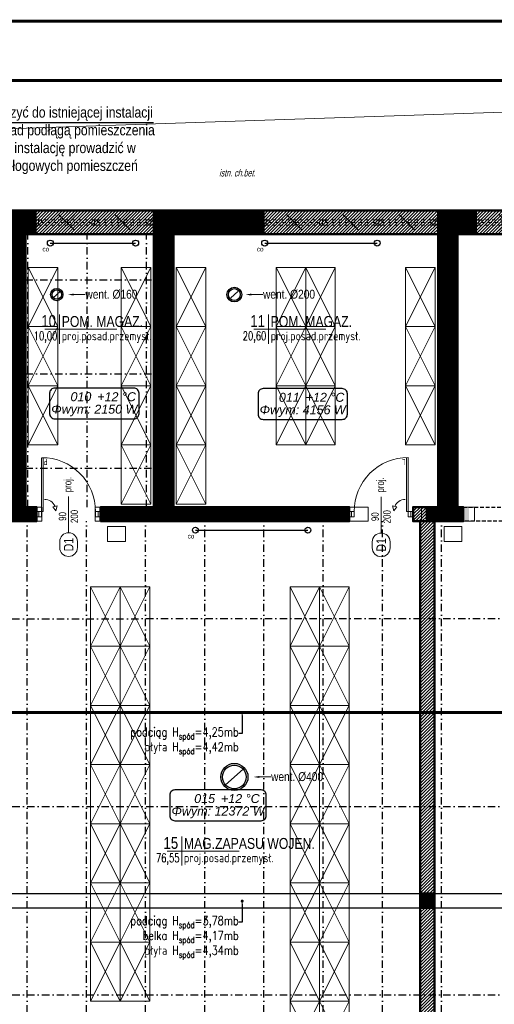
# Model space of a CAD drawing. Header units: centimetres. Extents: x -2715 to 104803, y -2927 to 32152.
# Tile 62 of 72: x 87423 to 88225, y -134 to 1529. Entities that reach past the tile are written whole.
import ezdxf
from ezdxf import colors
from ezdxf.entities.mleader import LeaderData, LeaderLine
from ezdxf.enums import TextEntityAlignment as Align
from ezdxf.lldxf.tags import DXFTag
from ezdxf.math import Vec2, Vec3

# ---------------------------------------------------------------- set-up
doc = ezdxf.new("R2010")
doc.units = ezdxf.units.CM
doc.header["$MEASUREMENT"] = 0
for name, pattern in [('DASHDOT2', [0.5, 0.25, -0.125, 0, -0.125]), ('HIDDEN', [9.525, 6.35, -3.175]), ('Przerywana', [0.222222, 0.111111, -0.111111])]:
    doc.linetypes.add(name, pattern=pattern)
for name, color, linetype, lineweight in [('0_TXT', 252, 'Continuous', 15), ('0_TXT niewidoczne', 252, 'Continuous', 15), ('1_ doors proj.', 252, 'Continuous', 15), ('1_ hatch', 252, 'Continuous', 9), ('1_ hatch proj.', 252, 'Continuous', 9), ('1_ przerywana  S_CONSTRUCTION', 252, 'DASHDOT2', 25), ('1_ view 1', 252, 'Continuous', 15), ('1_ view 3', 252, 'Continuous', 9), ('1_ wall STRUCT', 252, 'Continuous', 50), ('1_ wall STRUCT proj.', 252, 'Continuous', 50), ('1_ wall STRUCT-DIV rozbiorka', 252, 'Continuous', 9), ('2_ doors description proj.', 252, 'Continuous', 15), ('2_ equipment proj._skrzynie', 252, 'Continuous', 9), ('3_ PPOŻ  opisy', 252, 'Continuous', 18)]:
    doc.layers.add(name, color=color, linetype=linetype, lineweight=lineweight)
for name, color, linetype in [('4_INST._co', 252, 'Continuous'), ('_IS_sanitarne.opis', 105, 'Continuous'), ('IS_Text_Konstrukcji', 7, 'Continuous')]:
    doc.layers.add(name, color=color, linetype=linetype)
doc.styles.add('ARIAL', font='arial.ttf', dxfattribs={"width": 0.8})
doc.styles.add('BIKTS', font='bikromsw.shx', dxfattribs={"width": 0.85})
doc.styles.add('H_POM', font='ARIALN.TTF', dxfattribs={"width": 0.7, "height": 18})
doc.styles.get("Standard").update_dxf_attribs({"font": 'ARIALN.TTF'})
doc.styles.add('TXT1', font='simplex.shx', dxfattribs={"width": 0.8})
doc.styles.add('TXT_D', font='arial.ttf')
doc.styles.add('TXT_M', font='romans.shx', dxfattribs={"width": 0.75, "oblique": 15})
doc.styles.add('TXT_S', font='romand.shx')
tags = doc.linetypes.add('Dash', pattern=[15, 10, -5]).pattern_tags.tags
tags[6:7] = [DXFTag(74, 4), DXFTag(75, 0), DXFTag(340, '0'), DXFTag(46, 0.0), DXFTag(50, 0.0), DXFTag(44, 0.0), DXFTag(45, 0.0)]
tags[4:5] = [DXFTag(74, 4), DXFTag(75, 0), DXFTag(340, '0'), DXFTag(46, 0.0), DXFTag(50, 0.0), DXFTag(44, 0.0), DXFTag(45, 0.0)]
doc.linetypes.add('Rozbiö˘ka', pattern='A,7,[121,msgB.shx,S=1,R=0,X=0.5,Y=-1.826635],7', length=14)
tags = doc.linetypes.add('SOLID', pattern=[10, 10, 0]).pattern_tags.tags
tags[6:7] = [DXFTag(74, 4), DXFTag(75, 0), DXFTag(340, '0'), DXFTag(46, 0.0), DXFTag(50, 0.0), DXFTag(44, 0.0), DXFTag(45, 0.0)]
tags[4:5] = [DXFTag(74, 4), DXFTag(75, 0), DXFTag(340, '0'), DXFTag(46, 0.0), DXFTag(50, 0.0), DXFTag(44, 0.0), DXFTag(45, 0.0)]
doc.linetypes.add('TRACKS', pattern='A,0.15,[130,IS_LineDef.shx,S=0.25,R=0,X=0,Y=0],0.15', length=0.3)

# ---------------------------------------------------------------- blocks, each defined once
blk = doc.blocks.new('vfdgfhbgfh')
at = {"linetype": 'TRACKS', "ltscale": 10}
blk.add_lwpolyline([(0, 0), (144.1, 0)], dxfattribs=at)
for centre in [(0, 0), (144.1, 0)]:
    blk.add_circle(centre, 5)
at = {"style": 'BIKTS', "width": 0.8}
blk.add_attdef('W', text='', height=8, rotation=0, dxfattribs=at).set_placement((-7.6, -6.1), align=Align.TOP_CENTER)
blk = doc.blocks.new('fdgdfhfbgfh')
at = {"linetype": 'TRACKS', "ltscale": 10}
blk.add_lwpolyline([(0, 0), (190, 0)], dxfattribs=at)
for centre in [(0, 0), (190, 0)]:
    blk.add_circle(centre, 5)
at = {"style": 'BIKTS', "width": 0.8}
blk.add_attdef('W', text='', height=8, rotation=0, dxfattribs=at).set_placement((-7.6, -6.1), align=Align.TOP_CENTER)
blk = doc.blocks.new('MET')
at = {"layer": '0_TXT niewidoczne'}
for p, q in [((0, -20), (0, 20)), ((-20, 0), (78.7, 0))]:
    blk.add_line(p, q, dxfattribs=at)
at = {"style": 'TXT_D', "width": 0.8, "flags": 4}
blk.add_attdef('NUMER', text='', height=15, dxfattribs=at).set_placement((-6.7, 3.8), align=Align.RIGHT)
blk.add_attdef('NAZWA', (4.1, 3.8), '', height=15, dxfattribs=at)
at = {"layer": '0_TXT niewidoczne', "style": 'TXT_M', "width": 0.8, "flags": 4}
blk.add_attdef('M2', text='', height=12, dxfattribs=at).set_placement((-6.1, -15.4), align=Align.RIGHT)
blk.add_attdef('POSADZKA', (4.1, -15.4), '', height=12, dxfattribs=at)
blk = doc.blocks.new('_OZN.DRZWI')
blk.add_line((0, 0), (61.1, 0))
blk.add_lwpolyline([(-15, 15, -1), (-15, -15), (-25, -15, -1), (-25, 15)], format="xyb", close=True)
at = {"style": 'BIKTS', "width": 0.8}
for p in [(-20, 0), (75.1, 0)]:
    blk.add_attdef('OZN', text='', height=8, rotation=0, dxfattribs=at).set_placement(p, align=Align.MIDDLE)
blk.add_attdef('WYSOK', text='', height=8, rotation=0, dxfattribs=at).set_placement((27.6, 12.7), align=Align.TOP_CENTER)
blk.add_attdef('SZEROK', text='', height=8, rotation=0, dxfattribs=at).set_placement((27.6, -12.4), align=Align.CENTER)
blk = doc.blocks.new('VFDGFDHGF')
for p, q in [((4, 4.5), (0.5, 4.5)), ((8.5, 4.5), (4, 4.5)), ((8.5, -4.5), (8.5, 4.5)), ((99.5, 4.5), (99.5, -4.5)), ((108, 4.5), (104.5, 4.5)), ((4, -4.5), (8.5, -4.5)), ((8.5, -4.5), (8.5, -95.5)), ((11.3, -4.5), (11.3, -95.4)), ((32.6, -5.8), (27.3, -12.4)), ((27.3, -12.4), (35, -13.9)), ((99.5, -4.5), (104, -4.5))]:
    blk.add_line(p, q)
for points in [[(0, -4.5), (0, 4.5), (4, 4.5), (4, -4.5)], [(4, -4.5), (4, 4.5), (8.5, 4.5), (8.5, -4.5)], [(99.5, -4.5), (99.5, 4.5), (104, 4.5), (104, -4.5)], [(104, -4.5), (104, 4.5), (108, 4.5), (108, -4.5)]]:
    blk.add_lwpolyline(points, close=True)
for points in [[(8.5, -4.5), (11.3, -4.5)], [(32.6, -5.8), (35, -13.9)], [(54, -1.4), (54, -0.4)]]:
    blk.add_lwpolyline(points)
for centre, radius, start, end in [((9.1, -5.1), 90.4, 269.6651, 0.3349), ((13.5, -5.8), 19.1, 270, 337.4994)]:
    blk.add_arc(centre, radius, start, end)
at = {"insert": (18.4, -83.2), "char_height": 10, "width": 6.203, "attachment_point": 3, "style": 'H_POM'}
blk.add_mtext('L', dxfattribs=at)
blk = doc.blocks.new('bgfhgfjhgj')
at = {"layer": '1_ wall STRUCT-DIV rozbiorka'}
for points in [[(-17.7, -17.7), (17.7, 17.7)], [(-17.7, 17.7), (17.7, -17.7)]]:
    blk.add_lwpolyline(points, dxfattribs=at)
blk = doc.blocks.new('gfdgfhgfh')
at = {"layer": '1_ wall STRUCT-DIV rozbiorka', "linetype": 'Przerywana', "ltscale": 50}
for points in [[(-100, 4.5), (-95, 4.5), (-95, -4.5), (-100, -4.5), (-100, 4.5)], [(-95, 4.5), (-5, 4.5)], [(-95, 4.5), (-90, 4.5), (-90, -4.5), (-95, -4.5), (-95, 4.5)], [(-5, 4.5), (0, 4.5), (0, -4.5), (-5, -4.5), (-5, 4.5)], [(0, 4.5), (5, 4.5), (5, -4.5), (0, -4.5), (0, 4.5)], [(5, 4.5), (95, 4.5)], [(5, 0), (90, 0)], [(90, 4.5), (95, 4.5), (95, -4.5), (90, -4.5), (90, 4.5)], [(95, 4.5), (100, 4.5), (100, -4.5), (95, -4.5), (95, 4.5)], [(-95, -4.5), (-5, -4.5)], [(-90, 0), (-5, 0)], [(5, -4.5), (95, -4.5)]]:
    blk.add_lwpolyline(points, dxfattribs=at)
at = {"layer": '1_ wall STRUCT-DIV rozbiorka', "color": 6, "xscale": 0.75, "yscale": 0.75, "zscale": 0.75}
for p in [(-47.5, 0), (47.5, 0)]:
    blk.add_blockref('bgfhgfjhgj', p, dxfattribs=at)
blk = doc.blocks.new('hgfjhgjhgkjhkljhl')
at = {"layer": '1_ wall STRUCT-DIV rozbiorka', "linetype": 'Przerywana', "ltscale": 50}
for points in [[(-295, 9), (-290, 9), (-290, 0), (-295, 0), (-295, 9)], [(-290, 9), (-105, 9)], [(-290, 9), (-285, 9), (-285, 0), (-290, 0), (-290, 9)], [(-285, 4.5), (-200, 4.5)], [(-200, 9), (-195, 9), (-195, 0), (-200, 0), (-200, 9)], [(-195, 9), (-190, 9), (-190, 0), (-195, 0), (-195, 9)], [(-190, 4.5), (-105, 4.5)], [(-105, 9), (-100, 9), (-100, 0), (-105, 0), (-105, 9)], [(-100, 9), (-95, 9), (-95, 0), (-100, 0), (-100, 9)], [(-95, 9), (-5, 9)], [(-95, 4.5), (-10, 4.5)], [(-10, 9), (-5, 9), (-5, 0), (-10, 0), (-10, 9)], [(-5, 9), (0, 9), (0, 0), (-5, 0), (-5, 9)], [(-290, 0), (-105, 0)], [(-95, 0), (-5, 0)]]:
    blk.add_lwpolyline(points, dxfattribs=at)
at = {"layer": '1_ wall STRUCT-DIV rozbiorka', "color": 6, "xscale": 0.75, "yscale": 0.75, "zscale": 0.75}
for p in [(-242.5, 4.5), (-147.5, 4.5), (-52.5, 4.5)]:
    blk.add_blockref('bgfhgfjhgj', p, dxfattribs=at)
blk = doc.blocks.new('vgfdbn vnbvmnvb')
for p, q in [((-104, 0), (-100.5, 0)), ((-95.5, 0), (-95.5, -9.1)), ((-4.5, -9.1), (-4.5, 0)), ((-4.5, 0), (0, 0)), ((0, 0), (3.5, 0)), ((-95.5, -9.1), (-100, -9.1)), ((-28.6, -10.4), (-23.3, -16.9)), ((-7.3, -9.1), (-7.3, -100)), ((0, -9.1), (-4.5, -9.1)), ((-4.5, -9.1), (-4.5, -100)), ((-23.3, -16.9), (-31, -18.5))]:
    blk.add_line(p, q)
for points in [[(-100, -9.1), (-100, 0), (-104, 0), (-104, -9.1)], [(-95.5, -9.1), (-95.5, 0), (-100, 0), (-100, -9.1)], [(0, -9.1), (0, 0), (-4.5, 0), (-4.5, -9.1)], [(4, -9.1), (4, 0), (0, 0), (0, -9.1)]]:
    blk.add_lwpolyline(points, close=True)
for points in [[(-50, -5.9), (-50, -4.9)], [(-28.6, -10.4), (-31, -18.5)], [(-4.5, -9.1), (-7.3, -9.1)]]:
    blk.add_lwpolyline(points)
for centre, radius, start, end in [((-5.1, -9.6), 90.4, 179.6651, 270.3349), ((-9.5, -10.4), 19.1, 202.5006, 270)]:
    blk.add_arc(centre, radius, start, end)
at = {"insert": (-14.4, -87.7), "char_height": 10, "width": 6.203, "attachment_point": 1, "style": 'H_POM'}
blk.add_mtext('P', dxfattribs=at)
blk = doc.blocks.new('_DOT')
at = {"color": 0, "linetype": 'ByBlock'}
blk.add_line((-0.5, 0), (-1, 0), dxfattribs=at)
at = {"color": 0, "linetype": 'ByBlock', "const_width": 0.5}
blk.add_lwpolyline([(-0.25, 0, 1), (0.25, 0, 1)], format="xyb", close=True, dxfattribs=at)
blk = doc.blocks.new('vcvcbv')
blk.add_lwpolyline([(-100, 50), (0, 50), (0, 0), (-100, 0), (-100, 50)])
at = {"linetype": 'Dash', "ltscale": 10}
blk.add_lwpolyline([(-100, 0), (0, 50), (0, 0), (-100, 50), (-100, 0)], dxfattribs=at)
blk = doc.blocks.new('sdadsfsdfd')
at = {"layer": '2_ equipment proj._skrzynie', "rotation": 90}
for p in [(259, 640), (416, 640), (509, 640), (677.5, 640), (727.5, 640), (896, 640), (259, 540), (416, 540), (509, 540), (677.5, 540), (727.5, 540), (896, 540), (259, 440), (416, 440), (509, 440), (677.5, 440), (727.5, 440), (896, 440), (416, 340), (509, 340), (364, 100), (414, 100), (701, 100), (751, 100), (364, 0), (414, 0), (701, 0), (751, 0), (364, -100), (414, -100), (701, -100), (751, -100), (364, -200), (414, -200), (701, -200), (751, -200), (364, -300), (414, -300), (701, -300), (751, -300), (364, -400), (414, -400), (701, -400), (751, -400), (364, -500), (414, -500), (701, -500), (751, -500), (701, -600), (751, -600)]:
    blk.add_blockref('vcvcbv', p, dxfattribs=at)
blk = doc.blocks.new('hgfhgjgjj')
at = {"layer": '1_ przerywana  S_CONSTRUCTION', "color": 150, "linetype": 'Dash', "ltscale": 20}
blk.add_lwpolyline([(-15, -13.2), (15, 13.2)], dxfattribs=at)
for radius in [23, 20]:
    blk.add_circle((0, 0), radius, dxfattribs=at)
at = {"layer": '0_TXT', "color": 150}
ml = blk.add_multileader_mtext('Standard', dxfattribs=at)
ml.set_content('{\\fArial Narrow|b0|i0|c238|p34;\\H83.333333x;went. %%C400} ')
ml.set_leader_properties()
ml.build(insert=Vec2(0, 0))
ml.multileader.update_dxf_attribs({"dogleg_length": 0.36, "arrow_head_size": 10})
ctx = ml.context
ctx.base_point, ctx.char_height, ctx.arrow_head_size, ctx.landing_gap_size, ctx.plane_origin = Vec3(61.9, 0), 0.18, 10, 0.09, Vec3(32.3, 0)
notes = []
notes.append((ctx, [(0, (1, 1, 0), (61.5, 0), (1, 0), 0.36, [(0, [(32.3, 0)], 0, [])])]))
ctx.mtext.insert, ctx.mtext.flow_direction = Vec3(62, 8.1), 5
for ctx, leaders in notes:
    for number, flags, end, landing, length, lines in leaders:
        leader = LeaderData()
        leader.index, (leader.has_last_leader_line, leader.has_dogleg_vector, leader.attachment_direction) = number, flags
        leader.last_leader_point, leader.dogleg_vector, leader.dogleg_length = Vec3(end), Vec3(landing), length
        for number, points, colour, breaks in lines:
            line = LeaderLine()
            line.index, line.vertices, line.color, line.breaks = number, Vec3.list(points), colors.encode_raw_color(colour), breaks
            leader.lines.append(line)
        ctx.leaders.append(leader)
blk = doc.blocks.new('gfdhgfhgfhjgjh')
at = {"layer": '1_ przerywana  S_CONSTRUCTION', "color": 150, "linetype": 'Dash', "ltscale": 20}
blk.add_lwpolyline([(-6, -5.3), (6, 5.3)], dxfattribs=at)
at = {"layer": '1_ przerywana  S_CONSTRUCTION', "color": 150, "linetype": 'Dash', "ltscale": 10}
for radius in [12.5, 10]:
    blk.add_circle((0, 0), radius, dxfattribs=at)
at = {"layer": '0_TXT', "color": 150}
ml = blk.add_multileader_mtext('Standard', dxfattribs=at)
ml.set_content('{\\fArial Narrow|b0|i0|c238|p34;\\H83.333333x;went. %%C200}', color=150)
ml.set_leader_properties()
ml.build(insert=Vec2(0, 0))
ml.multileader.update_dxf_attribs({"dogleg_length": 0.36, "arrow_head_size": 10})
ctx = ml.context
ctx.base_point, ctx.char_height, ctx.arrow_head_size, ctx.landing_gap_size, ctx.plane_origin = Vec3(48.3, 0), 0.18, 10, 0.09, Vec3(18.7, 0)
notes = []
notes.append((ctx, [(0, (1, 1, 0), (47.9, 0), (1, 0), 0.36, [(0, [(18.7, 0)], 0, [])])]))
ctx.mtext.insert, ctx.mtext.flow_direction = Vec3(48.4, 8.1), 5
for ctx, leaders in notes:
    for number, flags, end, landing, length, lines in leaders:
        leader = LeaderData()
        leader.index, (leader.has_last_leader_line, leader.has_dogleg_vector, leader.attachment_direction) = number, flags
        leader.last_leader_point, leader.dogleg_vector, leader.dogleg_length = Vec3(end), Vec3(landing), length
        for number, points, colour, breaks in lines:
            line = LeaderLine()
            line.index, line.vertices, line.color, line.breaks = number, Vec3.list(points), colors.encode_raw_color(colour), breaks
            leader.lines.append(line)
        ctx.leaders.append(leader)
blk = doc.blocks.new('frgfdhgfhgf')
at = {"layer": '1_ przerywana  S_CONSTRUCTION', "color": 150, "linetype": 'Dash', "ltscale": 20}
blk.add_lwpolyline([(-6, -5.3), (6, 5.3)], dxfattribs=at)
at = {"layer": '1_ przerywana  S_CONSTRUCTION', "color": 150, "linetype": 'Dash', "ltscale": 10}
for radius in [10.5, 8]:
    blk.add_circle((0, 0), radius, dxfattribs=at)
at = {"layer": '0_TXT', "color": 150}
ml = blk.add_multileader_mtext('Standard', dxfattribs=at)
ml.set_content('{\\fArial Narrow|b0|i0|c238|p34;\\H83.333333x;went. %%C160}', color=150)
ml.set_leader_properties()
ml.build(insert=Vec2(0, 0))
ml.multileader.update_dxf_attribs({"dogleg_length": 0.36, "arrow_head_size": 10})
ctx = ml.context
ctx.base_point, ctx.char_height, ctx.arrow_head_size, ctx.landing_gap_size, ctx.plane_origin = Vec3(48.3, 0), 0.18, 10, 0.09, Vec3(18.7, 0)
notes = []
notes.append((ctx, [(0, (1, 1, 0), (47.9, 0), (1, 0), 0.36, [(0, [(18.7, 0)], 0, [])])]))
ctx.mtext.insert, ctx.mtext.flow_direction = Vec3(48.4, 8.1), 5
for ctx, leaders in notes:
    for number, flags, end, landing, length, lines in leaders:
        leader = LeaderData()
        leader.index, (leader.has_last_leader_line, leader.has_dogleg_vector, leader.attachment_direction) = number, flags
        leader.last_leader_point, leader.dogleg_vector, leader.dogleg_length = Vec3(end), Vec3(landing), length
        for number, points, colour, breaks in lines:
            line = LeaderLine()
            line.index, line.vertices, line.color, line.breaks = number, Vec3.list(points), colors.encode_raw_color(colour), breaks
            leader.lines.append(line)
        ctx.leaders.append(leader)

msp = doc.modelspace()

# ---------------------------------------------------------------- hatches: boundary and pattern name
h = msp.add_hatch(color=256)
h.dxf.hatch_style = 1
edge = h.paths.add_edge_path()
edge.add_line((88110.55, 681.93), (88110.55, 705.93))
edge.add_line((88110.55, 705.93), (88129.55, 705.93))
edge.add_line((88129.55, 705.93), (88129.55, 1206.93))
edge.add_line((88129.55, 1206.93), (88193.55, 1206.93))
edge.add_line((88193.55, 1206.93), (88193.55, 1166.93))
edge.add_line((88193.55, 1166.93), (88162.55, 1166.93))
edge.add_line((88162.55, 1166.93), (88162.55, 705.93))
edge.add_line((88162.55, 705.93), (88182.05, 705.93))
edge.add_line((88182.05, 705.93), (88182.05, 681.93))
edge.add_line((88182.05, 681.93), (88101.55, 681.93))
at = {"layer": '1_ hatch'}
h = msp.add_hatch(dxfattribs=at)
h.set_pattern_fill('ANSI31', color=256, scale=10)
h.paths.add_polyline_path([(87384.55, 681.93), (87384.55, 705.93), (87399.55, 705.93), (87399.55, 1166.93), (87293.55, 1166.93), (87293.55, 1206.93), (87449.55, 1206.93), (87449.55, 1166.93), (87432.55, 1166.93), (87432.55, 705.93), (87451.55, 705.93), (87451.55, 681.93)])
h = msp.add_hatch(dxfattribs=at)
h.set_pattern_fill('ANSI31', color=256, scale=10)
h.paths.add_polyline_path([(87559.55, 681.93), (87559.55, 705.93), (87649.55, 705.93), (87649.55, 1206.93), (87834.55, 1206.93), (87834.55, 1166.93), (87682.55, 1166.93), (87682.55, 705.93), (87979.55, 705.93), (87979.55, 681.93)])
h = msp.add_hatch(dxfattribs=at)
h.set_pattern_fill('ANSI31', color=256, scale=10)
h.paths.add_polyline_path([(88129.55, 705.93), (88110.55, 705.93), (88110.55, 681.93), (88172.05, 681.93), (88172.05, 705.93), (88162.55, 705.93), (88162.55, 1166.93), (88193.55, 1166.93), (88193.55, 1206.93), (88129.55, 1206.93), (88129.55, 1191.43), (88129.55, 1182.43)])
h = msp.add_hatch(dxfattribs=at)
h.set_pattern_fill('ANSI31', color=256, scale=10)
h.paths.add_polyline_path([(88099.55, 28.93), (88099.55, 52.93), (88123.55, 52.93), (88123.55, 28.93)])
at = {"layer": '1_ hatch proj.'}
h = msp.add_hatch(dxfattribs=at)
h.set_pattern_fill('ANSI31', color=256, scale=30)
h.set_pattern_definition([(45, (465, -2e-12), (-2.65165043, 2.65165043), [])])
h.paths.add_polyline_path([(87449.55, 1166.93), (87449.55, 1206.93), (87649.55, 1206.93), (87649.55, 1166.93)])
h = msp.add_hatch(dxfattribs=at)
h.set_pattern_fill('ANSI31', color=256, scale=30)
h.set_pattern_definition([(45, (945, -2e-12), (-2.65165043, 2.65165043), [])])
h.paths.add_polyline_path([(87834.55, 1166.93), (87834.55, 1206.93), (88129.55, 1206.93), (88129.55, 1166.93)])
h = msp.add_hatch(dxfattribs=at)
h.set_pattern_fill('ANSI31', color=256, scale=30)
h.set_pattern_definition([(45, (1304, -2e-12), (-2.65165043, 2.65165043), [])])
h.paths.add_polyline_path([(88193.55, 1166.93), (88193.55, 1206.93), (88488.55, 1206.93), (88488.55, 1166.93)])
h = msp.add_hatch(dxfattribs=at)
h.set_pattern_fill('ANSI31', color=256, scale=30)
h.set_pattern_definition([(45, (547, 567.454), (-2.65165043, 2.65165043), [])])
h.paths.add_polyline_path([(88110.55, 681.93), (88099.55, 681.93), (88087.55, 681.93), (88087.55, 705.93), (88110.55, 705.93)])
h = msp.add_hatch(dxfattribs=at)
h.set_pattern_fill('ANSI31', color=256, scale=30)
h.set_pattern_definition([(45, (547, -2e-12), (-2.65165043, 2.65165043), [])])
h.paths.add_polyline_path([(88099.55, 52.93), (88099.55, 681.93), (88123.55, 681.93), (88123.55, 52.93)])
h = msp.add_hatch(dxfattribs=at)
h.set_pattern_fill('ANSI31', color=256, scale=30)
h.set_pattern_definition([(45, (547, -653), (-2.65165043, 2.65165043), [])])
h.paths.add_polyline_path([(88099.55, -449.07), (88099.55, 28.93), (88123.55, 28.93), (88123.55, -449.07)])

# ---------------------------------------------------------------- linework, layer by layer
at = {"lineweight": 50, "const_width": 5}
msp.add_lwpolyline([(85600.17, -1443.15), (85600.17, 1526.85), (89800.17, 1526.85), (89800.17, -1443.15), (85600.17, -1443.15)], dxfattribs=at)
at = {"lineweight": 50}
msp.add_lwpolyline([(85700.17, -1343.15, 5, 5, 0), (85700.17, 1426.85, 5, 5, 0), (89700.17, 1426.85, 5, 5, 0), (89700.17, -1343.15, 5, 5, 0)], format="xyseb", close=True, dxfattribs=at)
at = {"layer": '1_ hatch'}
msp.add_lwpolyline([(89230.29, 1406.47), (89230.29, 1206.93), (89183.55, 1206.93), (89183.55, 1236.93), (89158.55, 1236.93), (89158.55, 1206.93), (86215.55, 1206.93), (86224.83, 1305.31), (89230.29, 1406.47)], dxfattribs=at)
at = {"layer": '1_ przerywana  S_CONSTRUCTION', "ltscale": 50}
for points in [[(87436.96, 705.93), (87436.96, 1166.93)], [(87536.96, 705.93), (87536.96, 1166.93)], [(87636.96, 705.93), (87636.96, 1166.93)], [(87432.55, 1089.93), (87649.55, 1089.93)], [(87432.55, 930.93), (87649.55, 930.93)], [(87432.55, 771.93), (87649.55, 771.93)], [(87435.55, -449.07), (87435.55, 681.93)], [(87535.55, -449.07), (87535.55, 681.93)], [(87635.55, -449.07), (87635.55, 681.93)], [(87735.55, -449.07), (87735.55, 681.93)], [(87835.55, -449.07), (87835.55, 681.93)], [(87935.55, -449.07), (87935.55, 681.93)], [(88035.55, -449.07), (88035.55, 681.93)], [(88135.55, -449.07), (88135.55, 681.93)], [(86682.49, 517.05), (89183.49, 517.93)], [(86682.55, 199.93), (89183.55, 199.93)], [(86682.55, -118.07), (89183.55, -118.07)]]:
    msp.add_lwpolyline(points, dxfattribs=at)
at = {"layer": '1_ przerywana  S_CONSTRUCTION', "linetype": 'HIDDEN'}
msp.add_lwpolyline([(88172.05, 681.93), (88172.05, 705.93), (88372.05, 705.93), (88372.05, 681.93), (88172.05, 681.93)], dxfattribs=at)
at = {"layer": '1_ przerywana  S_CONSTRUCTION', "color": 18, "ltscale": 100, "const_width": 5}
msp.add_lwpolyline([(86215.55, 358.41), (89183.55, 358.93)], dxfattribs=at)
at = {"layer": '1_ przerywana  S_CONSTRUCTION', "linetype": 'Dash', "ltscale": 30}
for points in [[(86835.55, 52.93), (89158.55, 52.93)], [(86685.55, 28.93), (89158.55, 28.93)]]:
    msp.add_lwpolyline(points, dxfattribs=at)
at = {"layer": '1_ view 3'}
msp.add_lwpolyline([(86215.55, 1206.93), (86224.83, 1305.31), (89230.29, 1406.47)], dxfattribs=at)
at = {"layer": '1_ wall STRUCT'}
for points in [[(87384.55, 681.93), (87384.55, 705.93), (87399.55, 705.93), (87399.55, 1166.93), (87293.55, 1166.93), (87293.55, 1206.93), (87449.55, 1206.93), (87449.55, 1166.93), (87432.55, 1166.93), (87432.55, 705.93), (87451.55, 705.93), (87451.55, 681.93), (87384.55, 681.93)], [(87559.55, 681.93), (87559.55, 705.93), (87649.55, 705.93), (87649.55, 1206.93), (87834.55, 1206.93), (87834.55, 1166.93), (87682.55, 1166.93), (87682.55, 705.93), (87979.55, 705.93), (87979.55, 681.93), (87559.55, 681.93)], [(88110.55, 681.93), (88110.55, 705.93), (88129.55, 705.93), (88129.55, 1206.93), (88193.55, 1206.93), (88193.55, 1166.93), (88162.55, 1166.93), (88162.55, 705.93), (88172.05, 705.93), (88172.05, 681.93), (88101.55, 681.93)], [(88099.55, 28.93), (88099.55, 52.93), (88123.55, 52.93), (88123.55, 28.93), (88099.55, 28.93)]]:
    msp.add_lwpolyline(points, dxfattribs=at)
at = {"layer": '1_ wall STRUCT proj.'}
for points in [[(87449.55, 1166.93), (87449.55, 1206.93), (87649.55, 1206.93), (87649.55, 1166.93), (87449.55, 1166.93)], [(87834.55, 1166.93), (87834.55, 1206.93), (88129.55, 1206.93), (88129.55, 1166.93), (87834.55, 1166.93)], [(88193.55, 1166.93), (88193.55, 1206.93), (88488.55, 1206.93), (88488.55, 1166.93), (88193.55, 1166.93)], [(88110.55, 681.93), (88099.55, 681.93), (88087.55, 681.93), (88087.55, 705.93), (88110.55, 705.93), (88110.55, 681.93)], [(88099.55, 52.93), (88099.55, 681.93), (88123.55, 681.93), (88123.55, 52.93), (88099.55, 52.93)], [(88099.55, -449.07), (88099.55, 28.93), (88123.55, 28.93), (88123.55, -449.07), (88099.55, -449.07)]]:
    msp.add_lwpolyline(points, dxfattribs=at)
at = {"layer": '1_ wall STRUCT-DIV rozbiorka', "linetype": 'Rozbiö˘ka'}
for points in [[(87451.55, 681.93), (87460.55, 681.93), (87460.55, 705.93), (87451.55, 705.93)], [(87559.55, 681.93), (87550.55, 681.93), (87550.55, 705.93), (87559.55, 705.93)], [(87979.55, 681.93), (88011.55, 681.93), (88011.55, 705.93), (87979.55, 705.93)], [(88110.55, 681.93), (88101.55, 681.93), (88101.55, 705.93), (88110.55, 705.93)], [(88172.05, 681.93), (88191.05, 681.93), (88191.05, 705.93), (88172.05, 705.93)]]:
    msp.add_lwpolyline(points, dxfattribs=at)
at = {"layer": '3_ PPOŻ  opisy', "linetype": 'Continuous', "lineweight": 20, "ltscale": 3}
for points in [[(87571.46, 672.87), (87601.46, 672.87), (87601.46, 647.87), (87571.46, 647.87), (87571.46, 672.87)], [(88139.77, 672.87), (88169.77, 672.87), (88169.77, 647.87), (88139.77, 647.87), (88139.77, 672.87)]]:
    msp.add_lwpolyline(points, dxfattribs=at)
at = {"layer": '_IS_sanitarne.opis'}
msp.add_lwpolyline([(87086.04, 1149.96), (87265.23, 1355.69), (87649.21, 1355.69)], dxfattribs=at)
at = {"layer": 'IS_Text_Konstrukcji', "linetype": 'SOLID'}
for points in [[(87482.17, 855), (87615.83, 855, 0.414214), (87624.5, 863.67), (87624.5, 898.33, 0.414214), (87615.83, 907), (87482.17, 907, 0.414214), (87473.5, 898.33), (87473.5, 863.67, 0.414214), (87482.17, 855)], [(87834.17, 854), (87967.83, 854, 0.414214), (87976.5, 862.67), (87976.5, 897.33, 0.414214), (87967.83, 906), (87834.17, 906, 0.414214), (87825.5, 897.33), (87825.5, 862.67, 0.414214), (87834.17, 854)], [(87685.13, 176.07), (87830.79, 176.07, 0.414214), (87839.46, 184.74), (87839.46, 219.4, 0.414214), (87830.79, 228.07), (87685.13, 228.07, 0.414214), (87676.46, 219.4), (87676.46, 184.74, 0.414214), (87685.13, 176.07)]]:
    msp.add_lwpolyline(points, format="xyb", dxfattribs=at)

# ---------------------------------------------------------------- block references
at = {"layer": '0_TXT'}
for name, p in [('frgfdhgfhgf', (87485.55, 1064.93)), ('gfdhgfhgfhjgjh', (87785.55, 1064.93))]:
    msp.add_blockref(name, p, dxfattribs=at)
ref = msp.add_blockref('MET', (87490.29, 1006.55), dxfattribs=dict(at, xscale=1.23, yscale=1.23, zscale=1.23, rotation=359.9999999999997))
ref.add_attrib('NUMER', '10', dxfattribs={"layer": '0', "height": 20, "style": 'TXT_D', "width": 0.8, "flags": 4}).set_placement((87484.32, 1010.24), align=Align.RIGHT)
ref.add_attrib('NAZWA', 'POM. MAGAZ.', (87493.98, 1010.24), dxfattribs={"layer": '0', "height": 18.45, "style": 'TXT_D', "width": 0.8, "flags": 4})
ref.add_attrib('M2', '10,00', dxfattribs={"layer": '0', "height": 14.76, "style": 'TXT_S', "width": 0.7, "flags": 4}).set_placement((87486.6, 987.66), align=Align.RIGHT)
ref.add_attrib('POSADZKA', 'proj.posad.przemysł.', (87493.98, 987.66), dxfattribs={"layer": '0', "color": 150, "height": 14.76, "style": 'TXT_S', "width": 0.8, "flags": 4})
ref = msp.add_blockref('MET', (87843.22, 1006.55), dxfattribs=dict(at, xscale=1.23, yscale=1.23, zscale=1.23, rotation=359.9999999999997))
ref.add_attrib('NUMER', '11', dxfattribs={"layer": '0', "height": 20, "style": 'TXT_D', "width": 0.8, "flags": 4}).set_placement((87837.26, 1010.24), align=Align.RIGHT)
ref.add_attrib('NAZWA', 'POM. MAGAZ.', (87846.91, 1010.24), dxfattribs={"layer": '0', "height": 18.45, "style": 'TXT_D', "width": 0.8, "flags": 4})
ref.add_attrib('M2', '20,60', dxfattribs={"layer": '0', "height": 14.76, "style": 'TXT_S', "width": 0.7, "flags": 4}).set_placement((87839.53, 987.66), align=Align.RIGHT)
ref.add_attrib('POSADZKA', 'proj.posad.przemysł.', (87846.91, 987.66), dxfattribs={"layer": '0', "color": 150, "height": 14.76, "style": 'TXT_S', "width": 0.8, "flags": 4})
ref = msp.add_blockref('MET', (87696.64, 124.73), dxfattribs=dict(at, xscale=1.23, yscale=1.23, zscale=1.23, rotation=359.9999999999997))
ref.add_attrib('NUMER', '15', dxfattribs={"layer": '0', "height": 20, "style": 'TXT_D', "width": 0.8, "flags": 4}).set_placement((87690.68, 128.42), align=Align.RIGHT)
ref.add_attrib('NAZWA', 'MAG.ZAPASU WOJEN.', (87700.33, 128.42), dxfattribs={"layer": '0', "height": 18.45, "style": 'TXT_D', "width": 0.8, "flags": 4})
ref.add_attrib('M2', '76,55', dxfattribs={"layer": '0', "height": 14.76, "style": 'TXT_S', "width": 0.7, "flags": 4}).set_placement((87692.95, 105.84), align=Align.RIGHT)
ref.add_attrib('POSADZKA', 'proj.posad.przemysł.', (87700.33, 105.84), dxfattribs={"layer": '0', "color": 150, "height": 14.76, "style": 'TXT_S', "width": 0.8, "flags": 4})
at = {"layer": '1_ doors proj.', "rotation": 180}
for name, p in [('vgfdbn vnbvmnvb', (87455.55, 689.38)), ('VFDGFDHGF', (88087.55, 693.93))]:
    msp.add_blockref(name, p, dxfattribs=at)
at = {"layer": '1_ view 1'}
msp.add_blockref('hgfhgjgjj', (87785.55, 249.93), dxfattribs=at)
at = {"layer": '1_ wall STRUCT-DIV rozbiorka', "color": 6}
for name, p in [('gfdgfhgfh', (87549.55, 1186.93)), ('hgfjhgjhgkjhkljhl', (88129.55, 1182.43)), ('hgfjhgjhgkjhkljhl', (88488.55, 1182.43))]:
    msp.add_blockref(name, p, dxfattribs=at)
at = {"layer": '2_ doors description proj.'}
ref = msp.add_blockref('_OZN.DRZWI', (87505.55, 662.53), dxfattribs=dict(at, rotation=90))
ref.add_attrib('OZN', 'proj.', dxfattribs={"layer": '0', "color": 7, "lineweight": 5, "height": 12.5, "rotation": 90, "style": 'BIKTS', "width": 0.8}).set_placement((87505.55, 743.94), align=Align.MIDDLE)
ref.add_attrib('WYSOK', '200', dxfattribs={"layer": '0', "color": 7, "lineweight": 5, "height": 12.5, "rotation": 90, "style": 'BIKTS', "width": 0.8}).set_placement((87509.09, 690.12), align=Align.TOP_CENTER)
ref.add_attrib('SZEROK', '90', dxfattribs={"layer": '0', "color": 7, "lineweight": 5, "height": 12.5, "rotation": 90, "style": 'BIKTS', "width": 0.8}).set_placement((87501.53, 690.12), align=Align.CENTER)
ref.add_attrib('OZN', 'D1', dxfattribs={"layer": '0', "color": 7, "lineweight": 5, "height": 16, "rotation": 90, "style": 'ARIAL', "width": 0.8}).set_placement((87505.55, 642.53), align=Align.MIDDLE)
ref = msp.add_blockref('_OZN.DRZWI', (88033.55, 662.03), dxfattribs=dict(at, rotation=90))
ref.add_attrib('OZN', 'proj.', dxfattribs={"layer": '0', "color": 7, "lineweight": 5, "height": 12.5, "rotation": 90, "style": 'BIKTS', "width": 0.8}).set_placement((88033.55, 743.44), align=Align.MIDDLE)
ref.add_attrib('WYSOK', '200', dxfattribs={"layer": '0', "color": 7, "lineweight": 5, "height": 12.5, "rotation": 90, "style": 'BIKTS', "width": 0.8}).set_placement((88037.09, 689.62), align=Align.TOP_CENTER)
ref.add_attrib('SZEROK', '90', dxfattribs={"layer": '0', "color": 7, "lineweight": 5, "height": 12.5, "rotation": 90, "style": 'BIKTS', "width": 0.8}).set_placement((88029.53, 689.62), align=Align.CENTER)
ref.add_attrib('OZN', 'D1', dxfattribs={"layer": '0', "color": 7, "lineweight": 5, "height": 16, "rotation": 90, "style": 'ARIAL', "width": 0.8}).set_placement((88033.55, 642.03), align=Align.MIDDLE)
at = {"layer": '2_ equipment proj._skrzynie'}
msp.add_blockref('sdadsfsdfd', (87228.55, 470.93), dxfattribs=at)
at = {"layer": '4_INST._co'}
for name, p in [('vfdgfhbgfh', (87474.69, 1151.93)), ('fdgdfhfbgfh', (87836.76, 1151.93)), ('fdgdfhfbgfh', (87719.82, 666.93))]:
    msp.add_blockref(name, p, dxfattribs=at).add_auto_attribs({'W': 'co'})

# ---------------------------------------------------------------- texts
at = {"layer": '0_TXT', "lineweight": 9, "oblique": 15, "width": 0.7}
msp.add_text('istn. ch.bet.', height=12, dxfattribs=at).set_placement((87790.43, 1270.72), align=Align.MIDDLE)
at = {"layer": '_IS_sanitarne.opis', "insert": (87272.98, 1381.99), "char_height": 18, "width": 389.1394, "attachment_point": 1}
msp.add_mtext('\\pxt4;Instalację włączyć do istniejącej instalacji prowadzonej nad podłągą pomieszczenia - projektowaną instalację prowadzić w warstwach podłogowych pomieszczeń', dxfattribs=at)
at = {"layer": 'IS_Text_Konstrukcji', "linetype": 'SOLID', "char_height": 15.12}
for s, insert, attachment_point in [('\\fArial|b0|i1;010', (87544, 884.6), 9), ('\\fArial|b0|i1;+12 °C', (87554, 884.6), 7), ('\\fArial|b0|i1;011', (87896, 883.6), 9), ('\\fArial|b0|i1;+12 °C', (87906, 883.6), 7), ('\\fArial|b0|i1;Φwym: 2150 W', (87549, 878.84), 2), ('\\fArial|b0|i1;Φwym: 4156 W', (87901, 877.84), 2), ('\\fArial|b0|i1;015', (87752.96, 205.67), 9), ('\\fArial|b0|i1;+12 °C', (87762.96, 205.67), 7), ('\\fArial|b0|i1;Φwym: 12372 W', (87757.96, 199.91), 2)]:
    msp.add_mtext(s, dxfattribs=dict(at, insert=insert, attachment_point=attachment_point))

# ---------------------------------------------------------------- leaders
at = {"layer": '0_TXT'}
ml = msp.add_multileader_mtext('Standard', dxfattribs=at)
ml.set_content('\\A1;podciąg H{\\H0.7x;\\S^ spód;}=4,25mb\\Ppłyta H{\\H0.7x;\\S^ spód;}=4,42mb    ', style='TXT1')
ml.set_leader_properties()
ml.set_arrow_properties(name='DOT')
ml.build(insert=Vec2(0, 0))
ml.multileader.update_dxf_attribs({"dogleg_length": 5.69, "arrow_head_size": 5})
ctx = ml.context
ctx.base_point, ctx.char_height, ctx.arrow_head_size, ctx.landing_gap_size, ctx.plane_origin = Vec3(87591.86, 323.46), 15, 5, 0.09, Vec3(87828.53, 345.52)
ctx.text_align_type, ctx.attachment_type = 2, 2
notes = []
notes.append((ctx, [(0, (1, 1, 0), (87798.76, 323.46), (-1, 0), 5.69, [(0, [(87798.76, 358.93)], 0, [])])]))
ctx.mtext.insert, ctx.mtext.alignment, ctx.mtext.flow_direction = Vec3(87792.98, 333.46), 3, 5
ml = msp.add_multileader_mtext('Standard', dxfattribs=at)
ml.set_content('\\A1;podciąg H{\\H0.7x;\\S^ spód;}=3,78mb\\Pbelka H{\\H0.7x;\\S^ spód;}=4,17mb\\Ppłyta H{\\H0.7x;\\S^ spód;}=4,34mb    ', style='TXT1')
ml.set_leader_properties()
ml.set_arrow_properties(name='DOT')
ml.build(insert=Vec2(0, 0))
ml.multileader.update_dxf_attribs({"dogleg_length": 5.69, "arrow_head_size": 5})
ctx = ml.context
ctx.base_point, ctx.char_height, ctx.arrow_head_size, ctx.landing_gap_size, ctx.plane_origin = Vec3(87591.86, 4.68), 15, 5, 0.09, Vec3(87828.53, 26.74)
ctx.text_align_type, ctx.attachment_type = 2, 2
notes.append((ctx, [(0, (1, 1, 0), (87798.76, 4.68), (-1, 0), 5.69, [(0, [(87798.76, 40.15)], 0, [])])]))
ctx.mtext.insert, ctx.mtext.alignment, ctx.mtext.flow_direction = Vec3(87792.98, 14.68), 3, 5
for ctx, leaders in notes:
    for number, flags, end, landing, length, lines in leaders:
        leader = LeaderData()
        leader.index, (leader.has_last_leader_line, leader.has_dogleg_vector, leader.attachment_direction) = number, flags
        leader.last_leader_point, leader.dogleg_vector, leader.dogleg_length = Vec3(end), Vec3(landing), length
        for number, points, colour, breaks in lines:
            line = LeaderLine()
            line.index, line.vertices, line.color, line.breaks = number, Vec3.list(points), colors.encode_raw_color(colour), breaks
            leader.lines.append(line)
        ctx.leaders.append(leader)

doc.saveas('drawing.dxf')
